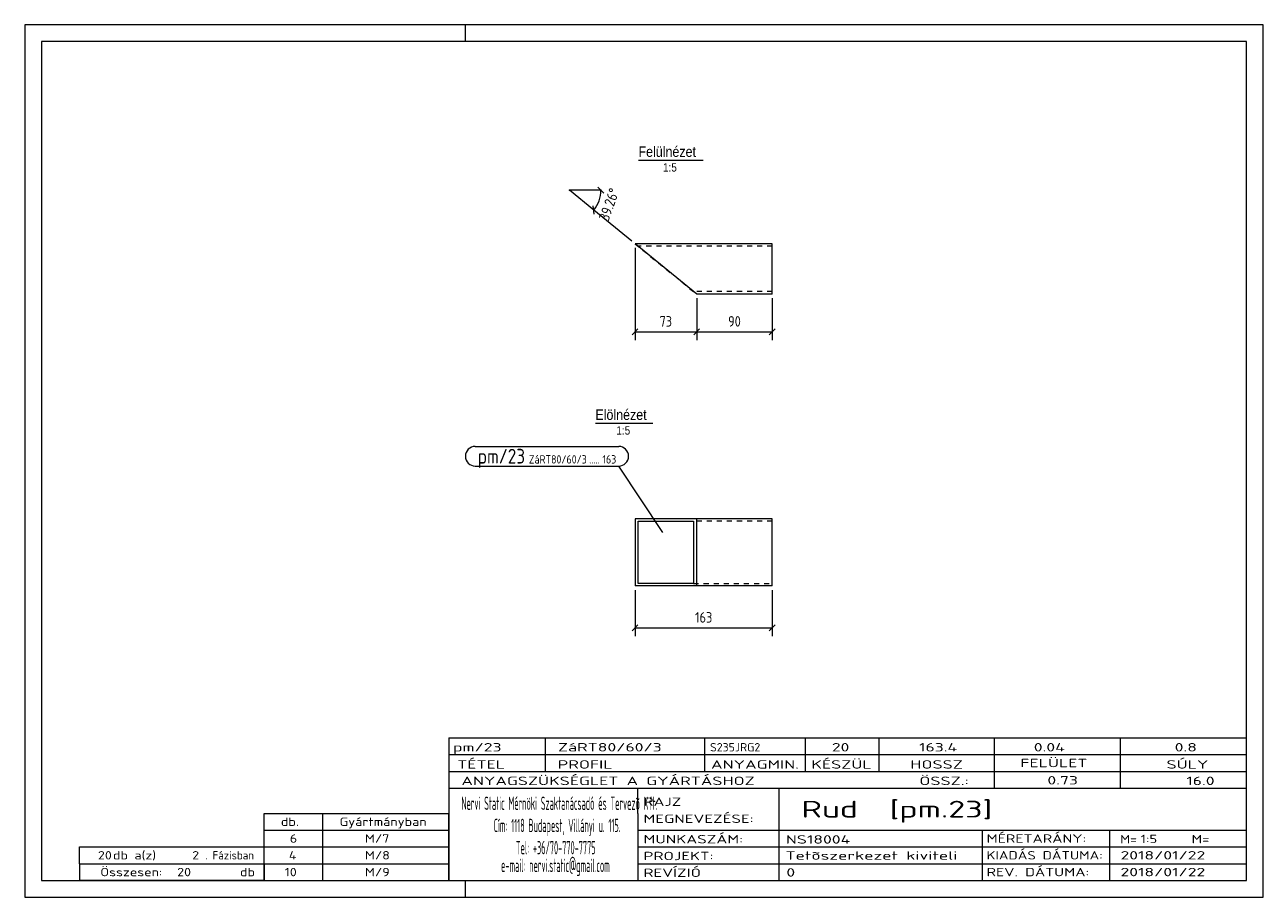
# Model space of a CAD drawing. Header units: millimetres. Extents: x 1 to 296, y 1 to 209.
import ezdxf

# ---------------------------------------------------------------- set-up
doc = ezdxf.new("R2010")
doc.units = ezdxf.units.MM
doc.header["$LTSCALE"] = 0.6
doc.linetypes.add('XKITLINE00', pattern=[0])
doc.linetypes.add('XKITLINE02', pattern=[4, 2, -2])
for name, color, linetype, lineweight in [('DrawingSheet', 5, 'Continuous', 0), ('OtherObjectType', 1, 'Continuous', 0), ('Part', 2, 'Continuous', 0), ('PartMark', 3, 'Continuous', 0), ('Z-DIMENSIONS', 1, 'Continuous', 0)]:
    doc.layers.add(name, color=color, linetype=linetype, lineweight=lineweight)
doc.styles.add('ARIAL', font='ARIAL.TTF')
doc.styles.add('ISOCPEUR', font='ISOCPEUR.TTF')

msp = doc.modelspace()

# ---------------------------------------------------------------- linework, layer by layer
at = {"layer": 'DrawingSheet', "color": 2, "linetype": 'XKITLINE00', "lineweight": 0}
for p, q in [((296, 209), (1, 209)), ((1, 209), (1, 1)), ((106, 205), (106, 209)), ((296, 1), (296, 209)), ((106, 1), (106, 5)), ((1, 1), (296, 1))]:
    msp.add_line(p, q, dxfattribs=at)
at = {"layer": 'DrawingSheet', "color": 3, "linetype": 'XKITLINE00', "lineweight": 0}
for p, q in [((292, 205), (5, 205)), ((5, 205), (5, 5)), ((292, 5), (292, 205)), ((5, 5), (292, 5))]:
    msp.add_line(p, q, dxfattribs=at)
at = {"layer": 'OtherObjectType', "color": 6, "linetype": 'XKITLINE00', "lineweight": 0}
for p, q in [((147.19, 176.75), (162.58, 176.75)), ((136.92, 114.04), (150.63, 114.04))]:
    msp.add_line(p, q, dxfattribs=at)
at = {"layer": 'OtherObjectType', "color": 7, "linetype": 'XKITLINE00', "lineweight": 0}
for p, q in [((102, 39), (292, 39)), ((102, 39), (102, 35)), ((102, 39), (292, 39)), ((125, 35), (125, 39)), ((163, 35), (163, 39)), ((187, 35), (187, 39)), ((204.5, 35), (204.5, 39)), ((232, 35), (232, 39)), ((262, 35), (262, 39)), ((292, 35), (292, 39)), ((102, 35), (292, 35)), ((102, 35), (102, 5)), ((102, 35), (292, 35)), ((125, 31), (125, 35)), ((163, 31), (163, 35)), ((187, 31), (187, 35)), ((204.5, 31), (204.5, 35)), ((232, 31), (232, 35)), ((262, 31), (262, 35)), ((292, 31), (292, 35)), ((102, 31), (292, 31)), ((232, 27), (232, 31)), ((262, 27), (262, 31)), ((292, 27), (292, 31)), ((102, 27), (292, 27)), ((147, 21), (147, 27)), ((180.7, 17), (180.7, 27)), ((292, 21), (292, 27)), ((58, 21), (102, 21)), ((58, 17), (58, 21)), ((72, 17), (72, 21)), ((102, 17), (102, 21)), ((147, 21), (147, 5)), ((292, 17), (292, 21)), ((58, 17), (102, 17)), ((58, 13), (58, 17)), ((72, 13), (72, 17)), ((102, 13), (102, 17)), ((147, 17), (292, 17)), ((180.7, 5), (180.7, 17)), ((229.16, 13), (229.16, 17)), ((259.5, 5), (259.5, 17)), ((292, 13), (292, 17)), ((14, 9), (14, 13)), ((14, 13), (58, 13)), ((14, 13), (58, 13)), ((58, 9), (58, 13)), ((58, 13), (102, 13)), ((58, 9), (58, 13)), ((72, 9), (72, 13)), ((102, 9), (102, 13)), ((147, 13), (292, 13)), ((229.16, 5), (229.16, 13)), ((292, 9), (292, 13)), ((14, 9), (58, 9)), ((14, 9), (14, 5)), ((14, 9), (58, 9)), ((58, 9), (58, 5)), ((58, 9), (102, 9)), ((58, 5), (58, 9)), ((72, 5), (72, 9)), ((102, 5), (102, 9)), ((147, 9), (292, 9)), ((292, 5), (292, 9)), ((58, 5), (14, 5)), ((58, 5), (102, 5)), ((102, 5), (292, 5)), ((139.5, 5), (292, 5))]:
    msp.add_line(p, q, dxfattribs=at)
at = {"layer": 'Part', "color": 2, "linetype": 'XKITLINE00', "lineweight": 0}
for p, q in [((161.05, 144.79), (146.37, 156.79)), ((146.37, 156.79), (146.37, 156.79)), ((179.05, 156.79), (146.37, 156.79)), ((179.05, 144.79), (179.05, 156.79)), ((161.05, 144.79), (161.05, 144.79)), ((179.05, 144.79), (161.05, 144.79)), ((179.05, 91.22), (146.37, 91.22)), ((146.37, 91.22), (146.37, 75.22)), ((147.1, 75.82), (147.1, 90.62)), ((147.1, 90.62), (160.31, 90.62)), ((160.31, 90.62), (160.31, 75.82)), ((161.05, 75.22), (161.05, 91.22)), ((179.05, 75.22), (179.05, 91.22)), ((179.05, 75.22), (146.37, 75.22)), ((160.31, 75.82), (147.1, 75.82))]:
    msp.add_line(p, q, dxfattribs=at)
at = {"layer": 'Part', "color": 7, "linetype": 'XKITLINE02', "lineweight": 0}
for p, q in [((146.37, 156.79), (161.05, 144.79)), ((147.1, 156.19), (147.1, 156.19)), ((179.05, 156.19), (147.1, 156.19)), ((160.31, 145.39), (160.31, 145.39)), ((179.05, 145.39), (160.31, 145.39)), ((179.05, 90.62), (160.31, 90.62)), ((160.31, 75.82), (179.05, 75.82))]:
    msp.add_line(p, q, dxfattribs=at)
at = {"layer": 'PartMark', "color": 7, "linetype": 'XKITLINE00', "lineweight": 0}
for p, q in [((108.3, 108.49), (142.47, 108.49)), ((108.3, 103.79), (142.47, 103.79)), ((152.97, 87.96), (142.47, 103.79))]:
    msp.add_line(p, q, dxfattribs=at)
for centre, start, end in [((108.3, 106.14), 90, 270), ((142.47, 106.14), 270, 90)]:
    msp.add_arc(centre, 2.35, start, end, dxfattribs=at)
at = {"layer": 'Z-DIMENSIONS', "color": 7, "linetype": 'XKITLINE00', "lineweight": 0}
for p, q in [((138.22, 169.58), (130.72, 169.58)), ((136.53, 164.83), (130.72, 169.58)), ((138.93, 168.87), (137.52, 170.28)), ((136.63, 163.84), (136.43, 165.83)), ((145.59, 157.42), (136.53, 164.83)), ((146.37, 155.79), (146.37, 133.79)), ((161.05, 143.79), (161.05, 133.79)), ((161.05, 143.79), (161.05, 133.79)), ((179.05, 143.79), (179.05, 133.79)), ((147.07, 136.5), (145.66, 135.08)), ((146.37, 135.79), (161.05, 135.79)), ((161.75, 136.5), (160.34, 135.08)), ((161.75, 136.5), (160.34, 135.08)), ((161.05, 135.79), (179.05, 135.79)), ((179.75, 136.5), (178.34, 135.08)), ((146.37, 74.22), (146.37, 63.22)), ((179.05, 74.22), (179.05, 63.22)), ((147.07, 65.93), (145.66, 64.51)), ((146.37, 65.22), (179.05, 65.22)), ((179.75, 65.93), (178.34, 64.51))]:
    msp.add_line(p, q, dxfattribs=at)
msp.add_arc((130.72, 169.58), 7.5, 320.7384, 0, dxfattribs=at)
at = {"layer": 'Z-DIMENSIONS', "color": 7}
for p in [(130.72, 169.58), (138.22, 169.58), (136.53, 164.83)]:
    msp.add_point(p, dxfattribs=at)
at = {"layer": 'Z-DIMENSIONS', "color": 3}
for p in [(146.37, 135.79), (161.05, 135.79), (161.05, 135.79), (179.05, 135.79), (146.37, 65.22), (179.05, 65.22)]:
    msp.add_point(p, dxfattribs=at)

# ---------------------------------------------------------------- texts
at = {"layer": 'OtherObjectType', "color": 6, "style": 'ARIAL', "width": 0.85}
for s, height, p in [('Felülnézet', 2.5, (147.19, 177.5)), ('1:5', 2, (153.03, 174)), ('Elölnézet', 2.5, (136.92, 114.79)), ('1:5', 2, (141.92, 111.29))]:
    msp.add_text(s, height=height, dxfattribs=at).set_placement(p)
at = {"layer": 'OtherObjectType', "color": 7, "style": 'ISOCPEUR'}
for s, height, width, p in [('pm/23', 2, 1.525501, (103, 35.76)), ('ZáRT80/60/3', 2, 1.525501, (128, 35.76)), ('S235JRG2', 2, 1.02, (164.22, 35.76)), ('20', 2, 1.525501, (193.24, 35.76)), ('163.4', 2, 1.525501, (214.01, 35.76)), ('0.04', 2, 1.525501, (241.35, 35.76)), ('0.8', 2, 1.525501, (274.91, 35.76)), ('TÉTEL', 2, 1.525501, (104, 31.66)), ('PROFIL', 2, 1.525501, (127.96, 31.66)), ('ANYAGMIN.', 2, 1.525501, (164.47, 31.66)), ('KÉSZÜL', 2, 1.525501, (188.37, 31.66)), ('HOSSZ', 2, 1.525501, (211.96, 31.66)), ('FELÜLET', 2, 1.525501, (238.13, 32)), ('SÚLY', 2, 1.525501, (272.96, 31.66)), ('ANYAGSZÜKSÉGLET A GYÁRTÁSHOZ', 2, 1.525501, (105, 27.75)), ('ÖSSZ.:', 2, 1.525501, (214.1, 27.75)), ('0.73', 2, 1.525501, (244.59, 27.88)), ('16.0', 2, 1.525501, (277.68, 27.75)), ('Nervi Static Mérnöki\xa0Szaktanácsadó\xa0és\xa0Tervezõ Kft.', 3.1765, 0.403093, (105, 21.82)), ('RAJZ', 2, 1.445, (148.38, 22.78)), ('Rud  [pm.23]', 4, 1.474651, (186, 20)), ('MEGNEVEZÉSE:', 2, 1.445, (148.38, 18.72)), ('db.', 2, 1.211571, (62, 18)), ('Gyártmányban', 2, 1.211571, (76, 18)), ('Cím:\xa01118 Budapest, Villányi u. 115.', 3.1765, 0.403093, (112.69, 16.53)), ('6', 2, 1.211571, (64.14, 14)), ('M/7', 2, 1.211571, (82.04, 14)), ('MUNKASZÁM:', 2, 1.445, (148.38, 13.84)), ('NS18004', 2, 1.525501, (182.28, 13.78)), ('MÉRETARÁNY:', 2, 1.36, (230.1, 14)), ('M=', 2, 1.211571, (261.91, 13.84)), ('1:5', 2, 1.275, (266.79, 13.9)), ('M=', 2, 1.275, (278.95, 13.87)), ('20', 2, 1.211571, (18.43, 10)), ('db a(z)', 2, 1.211571, (22, 10)), ('2', 2, 1.211571, (40.86, 10)), ('. Fázisban', 2, 0.935, (44, 10)), ('4', 2, 1.211571, (63.9, 10)), ('M/8', 2, 1.211571, (82.04, 10)), ('Tel:\xa0+36/70-770-7775', 3.1765, 0.403093, (117.97, 11.24)), ('PROJEKT:', 2, 1.445, (148.38, 9.84)), ('Tetõszerkezet kiviteli ', 2, 1.525501, (182.2, 9.94)), ('KIADÁS DÁTUMA:', 2, 1.275, (230.1, 10)), ('2018/01/22', 2, 1.525501, (262, 10)), ('e-mail:\xa0nervi.static@gmail.com', 3.1765, 0.403093, (114.45, 7)), ('Összesen:            db', 2, 1.211571, (19, 6)), ('20', 2, 1.211571, (37.29, 6)), ('10', 2, 1.211571, (62.92, 6)), ('M/9', 2, 1.211571, (82.04, 6)), ('REVÍZIÓ', 2, 1.445, (148.38, 5.84)), ('0', 2, 1.525501, (182.41, 5.92)), ('REV. DÁTUMA:', 2, 1.36, (230.1, 6)), ('2018/01/22', 2, 1.525501, (262, 6))]:
    msp.add_text(s, height=height, dxfattribs=dict(at, width=width)).set_placement(p)
at = {"layer": 'PartMark', "color": 3, "style": 'ISOCPEUR', "width": 0.85}
msp.add_text('pm/23', height=3.5, dxfattribs=at).set_placement((108.9, 104.39))
at = {"layer": 'PartMark', "color": 4, "style": 'ISOCPEUR', "width": 0.85}
for s, p in [('ZáRT80/60/3', (121.08, 104.39)), ('163', (138.61, 104.39)), ('.....', (135.43, 104.39))]:
    msp.add_text(s, height=2, dxfattribs=at).set_placement(p)
at = {"layer": 'Z-DIMENSIONS', "color": 3, "style": 'ISOCPEUR', "width": 0.85}
msp.add_text('39.26°', height=2.5, rotation=70.3707, dxfattribs=at).set_placement((140.04, 162.03))
for s, p in [('73', (152.2, 137.04)), ('90', (168.54, 137.04)), ('163', (160.67, 66.47))]:
    msp.add_text(s, height=2.5, dxfattribs=at).set_placement(p)

doc.saveas('drawing.dxf')
